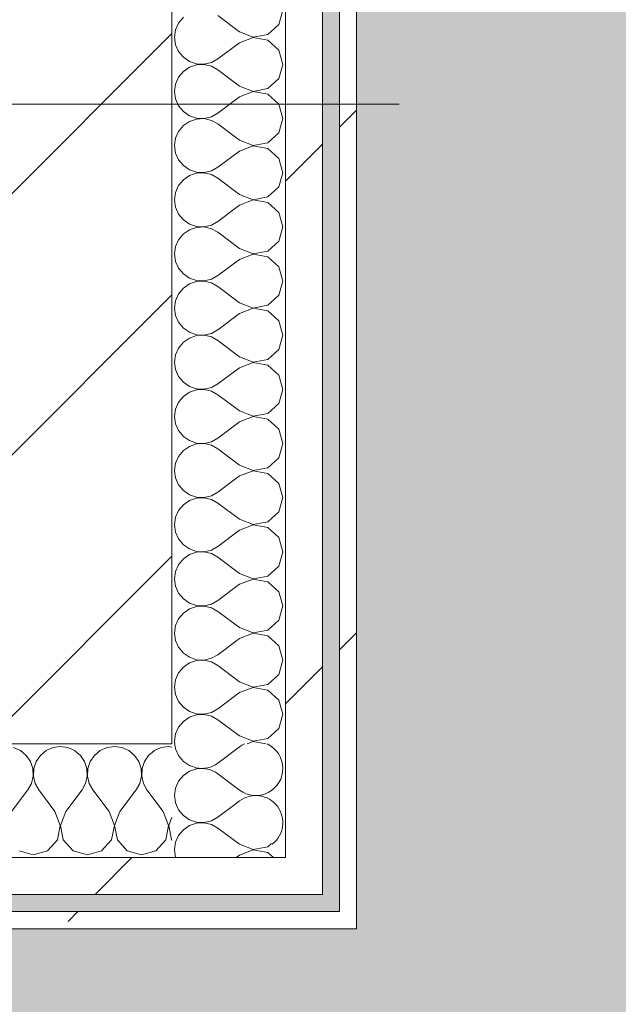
# Model space of a CAD drawing. Header units: millimetres. Extents: x -40968 to 13979, y -19284 to 4746.
# Tile 122 of 256: x -1671 to -1461, y -12531 to -12184. Entities that reach past the tile are written whole.
import ezdxf

# ---------------------------------------------------------------- set-up
doc = ezdxf.new("R2010")
doc.units = ezdxf.units.MM
doc.header["$MEASUREMENT"] = 0
doc.linetypes.add('Wipeout_Contour', pattern=[1000, 0, -1000])
for name, color, linetype in [('10_ESTR_Pilars', 7, 'Continuous'), ('Nuevo_08_E_Envans secs', 7, 'Continuous'), ('Nuevo_14_PAV_Soft Light Grey 0554', 7, 'Continuous')]:
    doc.layers.add(name, color=color, linetype=linetype)
for name, color, linetype, lineweight in [('10_ESTR_Pilars_Pluma_Nº__20', 1, 'Continuous', 5), ('10_ESTR_Pilars_Pluma_Nº__28', 7, 'Continuous', 20), ('10_ESTR_Pilars_Pluma_Nº__42', 8, 'Continuous', 25), ('Nuevo_08_E_Envans secs_Pluma_Nº__1', 7, 'Continuous', 5)]:
    doc.layers.add(name, color=color, linetype=linetype, lineweight=lineweight)
for name, color, linetype, lineweight, true_color in [('Nuevo_08_E_Envans secs_Pluma_Nº__102', 7, 'Continuous', 5, 0xcccccc), ('Nuevo_08_E_Envans secs_Pluma_Nº__171', 171, 'Continuous', 13, 0xaaaaff), ('Nuevo_08_E_Envans secs_Pluma_Nº__177', 7, 'Continuous', 15, 0xf7e046), ('Nuevo_14_PAV_Soft Light Grey 0554_Pluma_Nº__245', 7, 'Continuous', 13, 0xe8e8e8)]:
    doc.layers.add(name, color=color, linetype=linetype, lineweight=lineweight, true_color=true_color)
pattern_1 = [(45, (0, 0), (-183.848, 183.848), [195, -65]), (45, (7e-14, 183.85), (-183.848, 183.848), [195, -65])]

# ---------------------------------------------------------------- blocks, each defined once
blk = doc.blocks.new('Forjado_1_1', base_point=(-23046.79, -1194.06))
at = {"layer": 'Nuevo_14_PAV_Soft Light Grey 0554_Pluma_Nº__245', "linetype": 'Continuous', "lineweight": 0, "true_color": 0xe8e8e8}
h = blk.add_hatch(color=254, dxfattribs=at)
h.paths.add_polyline_path([(-23046.79, -1194.06), (-1631.11, -1193.63), (-1631.11, -6938.97), (-1556.11, -6938.97), (-1556.11, -7503.98), (-1616.26, -7503.98), (-1616.05, -11935.98), (-1564.89, -11935.98), (-1564.89, -12491.98), (-2024.11, -12491.98), (-2024.11, -12338.98), (-6997.39, -12338.98), (-6997.39, -12391.98), (-3637.68, -12391.98), (-3638.94, -13690.72), (-3644.87, -17130.96), (428.17, -17130.98), (428.89, -16788.98), (778.89, -16788.98), (778.35, -17142.97), (2622.91, -17145.82), (2623.01, -17079.79), (3389.91, -17080.98), (3389.61, -17276.98), (5489.84, -17280.21), (5489.84, -17141.49), (5763.89, -17141.49), (5763.89, -16738.98), (6378.89, -16738.98), (6378.89, -12488.98), (5778.89, -12488.98), (5779.74, -11938.87), (6782.11, -11938.85), (6782.11, -9207.42), (6082.11, -9207.42), (6016.11, -7504.98), (6016.11, -9073.42), (2073.42, -9073.42), (2073.42, -5267.32), (5998.89, -5267.32), (5998.89, -1708.98), (5884.89, -967.98), (7332.11, -967.98), (7332.11, 1999.55), (-28277.4, 1999.55), (-23028.39, 1969.01)])
h.paths.add_polyline_path([(492.89, -5267.32), (1951.42, -5267.32), (1951.42, -9073.42), (492.89, -9073.42)], flags=0)
at = {"layer": 'Nuevo_14_PAV_Soft Light Grey 0554_Pluma_Nº__245', "color": 254, "linetype": 'Continuous', "lineweight": 13, "true_color": 0xe8e8e8, "flags": 128}
blk.add_lwpolyline([(428.17, -17130.98), (-3644.87, -17130.96), (-3638.94, -13690.72), (-3637.68, -12391.98), (-6997.39, -12391.98), (-6997.39, -12338.98), (-2024.11, -12338.98), (-2024.11, -12491.98), (-1564.89, -12491.98), (-1564.89, -11935.98), (-1616.05, -11935.98), (-1616.26, -7503.98), (-1556.11, -7503.98), (-1556.11, -6938.97), (-1631.11, -6938.97), (-1631.11, -1193.63), (-23046.79, -1194.06)], dxfattribs=at)
blk = doc.blocks.new('*X369')
at = {"layer": 'Nuevo_08_E_Envans secs_Pluma_Nº__102', "color": 254, "linetype": 'Continuous', "lineweight": 5, "true_color": 0xcccccc}
for p, q in [((-1616.65, -12440.23), (-1616.58, -12440.7)), ((-1616.58, -12440.7), (-1615.52, -12443.1)), ((-1615.52, -12443.1), (-1613.84, -12445.13)), ((-1613.84, -12445.13), (-1611.68, -12446.61)), ((-1611.68, -12448.62), (-1613.84, -12450.11)), ((-1611.68, -12446.61), (-1609.53, -12447.34)), ((-1609.19, -12447.78), (-1611.68, -12448.62)), ((-1609.09, -12447.78), (-1609.19, -12447.78)), ((-1615.52, -12452.14), (-1616.58, -12454.54)), ((-1613.84, -12450.11), (-1615.52, -12452.14)), ((-1616.58, -12454.54), (-1616.94, -12457.14)), ((-1616.94, -12457.14), (-1616.58, -12459.75)), ((-1616.58, -12459.75), (-1615.52, -12462.15)), ((-1615.52, -12462.15), (-1613.84, -12464.17)), ((-1596.22, -12460.65), (-1601.7, -12464.76)), ((-1613.84, -12464.17), (-1611.68, -12465.66)), ((-1611.68, -12465.66), (-1609.19, -12466.5)), ((-1606.56, -12466.63), (-1604, -12466.03)), ((-1604, -12466.03), (-1601.7, -12464.76)), ((-1613.84, -12469.16), (-1615.52, -12471.18)), ((-1611.68, -12467.67), (-1613.84, -12469.16)), ((-1609.19, -12466.83), (-1611.68, -12467.67)), ((-1609.19, -12466.5), (-1606.56, -12466.63)), ((-1606.56, -12466.71), (-1609.19, -12466.83)), ((-1604, -12467.3), (-1606.56, -12466.71)), ((-1601.7, -12468.57), (-1604, -12467.3)), ((-1594.08, -12474.29), (-1601.7, -12468.57)), ((-1615.52, -12471.18), (-1616.58, -12473.59)), ((-1616.58, -12473.59), (-1616.94, -12476.19)), ((-1616.94, -12476.19), (-1616.58, -12478.79)), ((-1594.08, -12474.29), (-1589.23, -12476.15)), ((-1589.23, -12476.23), (-1594.08, -12478.1)), ((-1589.23, -12476.15), (-1584.11, -12475.19)), ((-1584.11, -12477.2), (-1589.23, -12476.23)), ((-1584.11, -12475.19), (-1582.84, -12474.03)), ((-1616.58, -12478.79), (-1616.5, -12478.98)), ((-1594.08, -12478.1), (-1595.26, -12478.98)), ((-1582.16, -12478.98), (-1584.11, -12477.2))]:
    blk.add_line(p, q, dxfattribs=at)
blk = doc.blocks.new('*X371')
at = {"layer": 'Nuevo_08_E_Envans secs_Pluma_Nº__102', "color": 254, "linetype": 'Continuous', "lineweight": 5, "true_color": 0xcccccc}
for p, q in [((-1594.08, -12440), (-1601.7, -12445.71)), ((-1594.08, -12455.24), (-1601.7, -12449.52)), ((-1594.08, -12459.05), (-1596.22, -12460.65))]:
    blk.add_line(p, q, dxfattribs=at)
for centre, start, end in [((-1607.42, -12438.1), 185.3062, 192.4806), ((-1588.37, -12447.62), 233.1301, 65.165), ((-1588.37, -12447.62), 114.835, 126.8699), ((-1607.42, -12438.1), 257.5194, 306.8699), ((-1607.42, -12457.14), 53.1301, 100.1798), ((-1588.37, -12466.67), 307.1776, 126.8699)]:
    blk.add_arc(centre, 9.52, start, end, dxfattribs=at)
blk = doc.blocks.new('*X372')
at = {"layer": 'Nuevo_08_E_Envans secs_Pluma_Nº__102', "color": 254, "linetype": 'Continuous', "lineweight": 5, "true_color": 0xcccccc}
for p, q in [((-1580.27, -12185.96), (-1578.85, -12180.95)), ((-1615.52, -12185.47), (-1616.58, -12187.87)), ((-1613.84, -12183.45), (-1615.52, -12185.47)), ((-1594.08, -12188.57), (-1601.7, -12182.86)), ((-1616.58, -12187.87), (-1616.94, -12190.48)), ((-1594.08, -12188.57), (-1589.23, -12190.44)), ((-1584.11, -12189.47), (-1580.27, -12185.96)), ((-1616.94, -12190.48), (-1616.58, -12193.08)), ((-1594.08, -12192.38), (-1601.7, -12198.1)), ((-1589.23, -12190.51), (-1594.08, -12192.38)), ((-1589.23, -12190.44), (-1584.11, -12189.47)), ((-1584.11, -12191.48), (-1589.23, -12190.51)), ((-1580.27, -12194.99), (-1584.11, -12191.48)), ((-1616.58, -12193.08), (-1615.52, -12195.48)), ((-1615.52, -12195.48), (-1613.84, -12197.51)), ((-1578.85, -12200), (-1580.27, -12194.99)), ((-1613.84, -12197.51), (-1611.68, -12198.99)), ((-1611.68, -12198.99), (-1609.19, -12199.83)), ((-1606.56, -12199.96), (-1604, -12199.37)), ((-1604, -12199.37), (-1601.7, -12198.1)), ((-1613.84, -12202.49), (-1615.52, -12204.52)), ((-1611.68, -12201.01), (-1613.84, -12202.49)), ((-1609.19, -12200.17), (-1611.68, -12201.01)), ((-1609.19, -12199.83), (-1606.56, -12199.96)), ((-1606.56, -12200.04), (-1609.19, -12200.17)), ((-1604, -12200.63), (-1606.56, -12200.04)), ((-1601.7, -12201.9), (-1604, -12200.63)), ((-1594.08, -12207.62), (-1601.7, -12201.9)), ((-1580.27, -12205.01), (-1578.85, -12200)), ((-1615.52, -12204.52), (-1616.58, -12206.92)), ((-1584.11, -12208.52), (-1580.27, -12205.01)), ((-1616.58, -12206.92), (-1616.94, -12209.52)), ((-1616.94, -12209.52), (-1616.58, -12212.13)), ((-1594.08, -12207.62), (-1589.23, -12209.49)), ((-1589.23, -12209.56), (-1594.08, -12211.43)), ((-1589.23, -12209.49), (-1584.11, -12208.52)), ((-1584.11, -12210.53), (-1589.23, -12209.56)), ((-1616.58, -12212.13), (-1615.52, -12214.53)), ((-1594.08, -12211.43), (-1601.7, -12217.14)), ((-1580.27, -12214.04), (-1584.11, -12210.53)), ((-1615.52, -12214.53), (-1613.84, -12216.55)), ((-1613.84, -12216.55), (-1611.68, -12218.04)), ((-1578.85, -12219.05), (-1580.27, -12214.04)), ((-1611.68, -12220.05), (-1613.84, -12221.54)), ((-1611.68, -12218.04), (-1609.19, -12218.88)), ((-1609.19, -12219.21), (-1611.68, -12220.05)), ((-1609.19, -12218.88), (-1606.56, -12219.01)), ((-1606.56, -12219.09), (-1609.19, -12219.21)), ((-1606.56, -12219.01), (-1604, -12218.41)), ((-1604, -12219.68), (-1606.56, -12219.09)), ((-1604, -12218.41), (-1601.7, -12217.14)), ((-1601.7, -12220.95), (-1604, -12219.68)), ((-1580.27, -12224.05), (-1578.85, -12219.05)), ((-1615.52, -12223.56), (-1616.58, -12225.97)), ((-1613.84, -12221.54), (-1615.52, -12223.56)), ((-1594.08, -12226.67), (-1601.7, -12220.95)), ((-1616.58, -12225.97), (-1616.94, -12228.57)), ((-1594.08, -12226.67), (-1589.23, -12228.53)), ((-1584.11, -12227.57), (-1580.27, -12224.05)), ((-1616.94, -12228.57), (-1616.58, -12231.17)), ((-1594.08, -12230.48), (-1601.7, -12236.19)), ((-1589.23, -12228.61), (-1594.08, -12230.48)), ((-1589.23, -12228.53), (-1584.11, -12227.57)), ((-1584.11, -12229.58), (-1589.23, -12228.61)), ((-1580.27, -12233.09), (-1584.11, -12229.58)), ((-1616.58, -12231.17), (-1615.52, -12233.58)), ((-1615.52, -12233.58), (-1613.84, -12235.6)), ((-1578.85, -12238.1), (-1580.27, -12233.09)), ((-1613.84, -12235.6), (-1611.68, -12237.09)), ((-1611.68, -12237.09), (-1609.19, -12237.93)), ((-1606.56, -12238.06), (-1604, -12237.46)), ((-1604, -12237.46), (-1601.7, -12236.19)), ((-1613.84, -12240.59), (-1615.52, -12242.61)), ((-1611.68, -12239.1), (-1613.84, -12240.59)), ((-1609.19, -12238.26), (-1611.68, -12239.1)), ((-1609.19, -12237.93), (-1606.56, -12238.06)), ((-1606.56, -12238.13), (-1609.19, -12238.26)), ((-1604, -12238.73), (-1606.56, -12238.13)), ((-1601.7, -12240), (-1604, -12238.73)), ((-1594.08, -12245.71), (-1601.7, -12240)), ((-1580.27, -12243.1), (-1578.85, -12238.1)), ((-1615.52, -12242.61), (-1616.58, -12245.02)), ((-1584.11, -12246.61), (-1580.27, -12243.1)), ((-1616.58, -12245.02), (-1616.94, -12247.62)), ((-1616.94, -12247.62), (-1616.58, -12250.22)), ((-1594.08, -12245.71), (-1589.23, -12247.58)), ((-1589.23, -12247.66), (-1594.08, -12249.52)), ((-1589.23, -12247.58), (-1584.11, -12246.61)), ((-1584.11, -12248.62), (-1589.23, -12247.66)), ((-1616.58, -12250.22), (-1615.52, -12252.63)), ((-1594.08, -12249.52), (-1601.7, -12255.24)), ((-1580.27, -12252.14), (-1584.11, -12248.62)), ((-1615.52, -12252.63), (-1613.84, -12254.65)), ((-1613.84, -12254.65), (-1611.68, -12256.14)), ((-1578.85, -12257.14), (-1580.27, -12252.14)), ((-1611.68, -12258.15), (-1613.84, -12259.64)), ((-1611.68, -12256.14), (-1609.19, -12256.98)), ((-1609.19, -12257.31), (-1611.68, -12258.15)), ((-1609.19, -12256.98), (-1606.56, -12257.1)), ((-1606.56, -12257.18), (-1609.19, -12257.31)), ((-1606.56, -12257.1), (-1604, -12256.51)), ((-1604, -12257.78), (-1606.56, -12257.18)), ((-1604, -12256.51), (-1601.7, -12255.24)), ((-1601.7, -12259.05), (-1604, -12257.78)), ((-1580.27, -12262.15), (-1578.85, -12257.14)), ((-1615.52, -12261.66), (-1616.58, -12264.06)), ((-1613.84, -12259.64), (-1615.52, -12261.66)), ((-1594.08, -12264.76), (-1601.7, -12259.05)), ((-1616.58, -12264.06), (-1616.94, -12266.67)), ((-1594.08, -12264.76), (-1589.23, -12266.63)), ((-1584.11, -12265.66), (-1580.27, -12262.15)), ((-1616.94, -12266.67), (-1616.58, -12269.27)), ((-1594.08, -12268.57), (-1601.7, -12274.29)), ((-1589.23, -12266.71), (-1594.08, -12268.57)), ((-1589.23, -12266.63), (-1584.11, -12265.66)), ((-1584.11, -12267.67), (-1589.23, -12266.71)), ((-1580.27, -12271.18), (-1584.11, -12267.67)), ((-1616.58, -12269.27), (-1615.52, -12271.67)), ((-1615.52, -12271.67), (-1613.84, -12273.7)), ((-1578.85, -12276.19), (-1580.27, -12271.18)), ((-1613.84, -12273.7), (-1611.68, -12275.19)), ((-1611.68, -12275.19), (-1609.19, -12276.02)), ((-1606.56, -12276.15), (-1604, -12275.56)), ((-1604, -12275.56), (-1601.7, -12274.29)), ((-1613.84, -12278.68), (-1615.52, -12280.71)), ((-1611.68, -12277.2), (-1613.84, -12278.68)), ((-1609.19, -12276.36), (-1611.68, -12277.2)), ((-1609.19, -12276.02), (-1606.56, -12276.15)), ((-1606.56, -12276.23), (-1609.19, -12276.36)), ((-1604, -12276.82), (-1606.56, -12276.23)), ((-1601.7, -12278.1), (-1604, -12276.82)), ((-1594.08, -12283.81), (-1601.7, -12278.1)), ((-1580.27, -12281.2), (-1578.85, -12276.19)), ((-1615.52, -12280.71), (-1616.58, -12283.11)), ((-1584.11, -12284.71), (-1580.27, -12281.2)), ((-1616.58, -12283.11), (-1616.94, -12285.71)), ((-1616.94, -12285.71), (-1616.58, -12288.32)), ((-1594.08, -12283.81), (-1589.23, -12285.68)), ((-1589.23, -12285.75), (-1594.08, -12287.62)), ((-1589.23, -12285.68), (-1584.11, -12284.71)), ((-1584.11, -12286.72), (-1589.23, -12285.75)), ((-1616.58, -12288.32), (-1615.52, -12290.72)), ((-1594.08, -12287.62), (-1601.7, -12293.33)), ((-1580.27, -12290.23), (-1584.11, -12286.72)), ((-1615.52, -12290.72), (-1613.84, -12292.74)), ((-1613.84, -12292.74), (-1611.68, -12294.23)), ((-1578.85, -12295.24), (-1580.27, -12290.23)), ((-1611.68, -12296.24), (-1613.84, -12297.73)), ((-1611.68, -12294.23), (-1609.19, -12295.07)), ((-1609.19, -12295.4), (-1611.68, -12296.24)), ((-1609.19, -12295.07), (-1606.56, -12295.2)), ((-1606.56, -12295.28), (-1609.19, -12295.4)), ((-1606.56, -12295.2), (-1604, -12294.6)), ((-1604, -12295.87), (-1606.56, -12295.28)), ((-1604, -12294.6), (-1601.7, -12293.33)), ((-1601.7, -12297.14), (-1604, -12295.87)), ((-1580.27, -12300.25), (-1578.85, -12295.24)), ((-1615.52, -12299.75), (-1616.58, -12302.16)), ((-1613.84, -12297.73), (-1615.52, -12299.75)), ((-1594.08, -12302.86), (-1601.7, -12297.14)), ((-1616.58, -12302.16), (-1616.94, -12304.76)), ((-1594.08, -12302.86), (-1589.23, -12304.72)), ((-1584.11, -12303.76), (-1580.27, -12300.25)), ((-1616.94, -12304.76), (-1616.58, -12307.36)), ((-1594.08, -12306.67), (-1601.7, -12312.38)), ((-1589.23, -12304.8), (-1594.08, -12306.67)), ((-1589.23, -12304.72), (-1584.11, -12303.76)), ((-1584.11, -12305.77), (-1589.23, -12304.8)), ((-1580.27, -12309.28), (-1584.11, -12305.77)), ((-1616.58, -12307.36), (-1615.52, -12309.77)), ((-1615.52, -12309.77), (-1613.84, -12311.79)), ((-1578.85, -12314.29), (-1580.27, -12309.28)), ((-1613.84, -12311.79), (-1611.68, -12313.28)), ((-1611.68, -12313.28), (-1609.19, -12314.12)), ((-1606.56, -12314.25), (-1604, -12313.65)), ((-1604, -12313.65), (-1601.7, -12312.38)), ((-1613.84, -12316.78), (-1615.52, -12318.8)), ((-1611.68, -12315.29), (-1613.84, -12316.78)), ((-1609.19, -12314.45), (-1611.68, -12315.29)), ((-1609.19, -12314.12), (-1606.56, -12314.25)), ((-1606.56, -12314.32), (-1609.19, -12314.45)), ((-1604, -12314.92), (-1606.56, -12314.32)), ((-1601.7, -12316.19), (-1604, -12314.92)), ((-1594.08, -12321.9), (-1601.7, -12316.19)), ((-1580.27, -12319.29), (-1578.85, -12314.29)), ((-1615.52, -12318.8), (-1616.58, -12321.21)), ((-1584.11, -12322.8), (-1580.27, -12319.29)), ((-1616.58, -12321.21), (-1616.94, -12323.81)), ((-1616.94, -12323.81), (-1616.58, -12326.41)), ((-1594.08, -12321.9), (-1589.23, -12323.77)), ((-1589.23, -12323.85), (-1594.08, -12325.71)), ((-1589.23, -12323.77), (-1584.11, -12322.8)), ((-1584.11, -12324.81), (-1589.23, -12323.85)), ((-1616.58, -12326.41), (-1615.52, -12328.82)), ((-1594.08, -12325.71), (-1601.7, -12331.43)), ((-1580.27, -12328.33), (-1584.11, -12324.81)), ((-1615.52, -12328.82), (-1613.84, -12330.84)), ((-1613.84, -12330.84), (-1611.68, -12332.33)), ((-1578.85, -12333.33), (-1580.27, -12328.33)), ((-1611.68, -12334.34), (-1613.84, -12335.83)), ((-1611.68, -12332.33), (-1609.19, -12333.17)), ((-1609.19, -12333.5), (-1611.68, -12334.34)), ((-1609.19, -12333.17), (-1606.56, -12333.29)), ((-1606.56, -12333.37), (-1609.19, -12333.5)), ((-1606.56, -12333.29), (-1604, -12332.7)), ((-1604, -12333.97), (-1606.56, -12333.37)), ((-1604, -12332.7), (-1601.7, -12331.43)), ((-1601.7, -12335.24), (-1604, -12333.97)), ((-1580.27, -12338.34), (-1578.85, -12333.33)), ((-1615.52, -12337.85), (-1616.58, -12340.25)), ((-1613.84, -12335.83), (-1615.52, -12337.85)), ((-1594.08, -12340.95), (-1601.7, -12335.24)), ((-1616.58, -12340.25), (-1616.94, -12342.86)), ((-1594.08, -12340.95), (-1589.23, -12342.82)), ((-1584.11, -12341.85), (-1580.27, -12338.34)), ((-1616.94, -12342.86), (-1616.58, -12345.46)), ((-1594.08, -12344.76), (-1601.7, -12350.48)), ((-1589.23, -12342.9), (-1594.08, -12344.76)), ((-1589.23, -12342.82), (-1584.11, -12341.85)), ((-1584.11, -12343.86), (-1589.23, -12342.9)), ((-1580.27, -12347.37), (-1584.11, -12343.86)), ((-1616.58, -12345.46), (-1615.52, -12347.86)), ((-1615.52, -12347.86), (-1613.84, -12349.89)), ((-1578.85, -12352.38), (-1580.27, -12347.37)), ((-1613.84, -12349.89), (-1611.68, -12351.38)), ((-1611.68, -12351.38), (-1609.19, -12352.22)), ((-1606.56, -12352.34), (-1604, -12351.75)), ((-1604, -12351.75), (-1601.7, -12350.48)), ((-1613.84, -12354.87), (-1615.52, -12356.9)), ((-1611.68, -12353.39), (-1613.84, -12354.87)), ((-1609.19, -12352.55), (-1611.68, -12353.39)), ((-1609.19, -12352.22), (-1606.56, -12352.34)), ((-1606.56, -12352.42), (-1609.19, -12352.55)), ((-1604, -12353.01), (-1606.56, -12352.42)), ((-1601.7, -12354.29), (-1604, -12353.01)), ((-1594.08, -12360), (-1601.7, -12354.29)), ((-1580.27, -12357.39), (-1578.85, -12352.38)), ((-1615.52, -12356.9), (-1616.58, -12359.3)), ((-1584.11, -12360.9), (-1580.27, -12357.39)), ((-1616.58, -12359.3), (-1616.94, -12361.9)), ((-1616.94, -12361.9), (-1616.58, -12364.51)), ((-1594.08, -12360), (-1589.23, -12361.87)), ((-1589.23, -12361.94), (-1594.08, -12363.81)), ((-1589.23, -12361.87), (-1584.11, -12360.9)), ((-1584.11, -12362.91), (-1589.23, -12361.94)), ((-1616.58, -12364.51), (-1615.52, -12366.91)), ((-1594.08, -12363.81), (-1601.7, -12369.52)), ((-1580.27, -12366.42), (-1584.11, -12362.91)), ((-1615.52, -12366.91), (-1613.84, -12368.94)), ((-1613.84, -12368.94), (-1611.68, -12370.42)), ((-1578.85, -12371.43), (-1580.27, -12366.42)), ((-1611.68, -12372.43), (-1613.84, -12373.92)), ((-1611.68, -12370.42), (-1609.19, -12371.26)), ((-1609.19, -12371.59), (-1611.68, -12372.43)), ((-1609.19, -12371.26), (-1606.56, -12371.39)), ((-1606.56, -12371.47), (-1609.19, -12371.59)), ((-1606.56, -12371.39), (-1604, -12370.8)), ((-1604, -12372.06), (-1606.56, -12371.47)), ((-1604, -12370.8), (-1601.7, -12369.52)), ((-1601.7, -12373.33), (-1604, -12372.06)), ((-1580.27, -12376.44), (-1578.85, -12371.43)), ((-1615.52, -12375.95), (-1616.58, -12378.35)), ((-1613.84, -12373.92), (-1615.52, -12375.95)), ((-1594.08, -12379.05), (-1601.7, -12373.33)), ((-1616.58, -12378.35), (-1616.94, -12380.95)), ((-1594.08, -12379.05), (-1589.23, -12380.91)), ((-1584.11, -12379.95), (-1580.27, -12376.44)), ((-1616.94, -12380.95), (-1616.58, -12383.55)), ((-1594.08, -12382.86), (-1601.7, -12388.57)), ((-1589.23, -12380.99), (-1594.08, -12382.86)), ((-1589.23, -12380.91), (-1584.11, -12379.95)), ((-1584.11, -12381.96), (-1589.23, -12380.99)), ((-1580.27, -12385.47), (-1584.11, -12381.96)), ((-1616.58, -12383.55), (-1615.52, -12385.96)), ((-1615.52, -12385.96), (-1613.84, -12387.98)), ((-1578.85, -12390.48), (-1580.27, -12385.47)), ((-1613.84, -12387.98), (-1611.68, -12389.47)), ((-1611.68, -12389.47), (-1609.19, -12390.31)), ((-1606.56, -12390.44), (-1604, -12389.84)), ((-1604, -12389.84), (-1601.7, -12388.57)), ((-1613.84, -12392.97), (-1615.52, -12394.99)), ((-1611.68, -12391.48), (-1613.84, -12392.97)), ((-1609.19, -12390.64), (-1611.68, -12391.48)), ((-1609.19, -12390.31), (-1606.56, -12390.44)), ((-1606.56, -12390.51), (-1609.19, -12390.64)), ((-1604, -12391.11), (-1606.56, -12390.51)), ((-1601.7, -12392.38), (-1604, -12391.11)), ((-1594.08, -12398.1), (-1601.7, -12392.38)), ((-1580.27, -12395.48), (-1578.85, -12390.48)), ((-1615.52, -12394.99), (-1616.58, -12397.4)), ((-1584.11, -12398.99), (-1580.27, -12395.48)), ((-1616.58, -12397.4), (-1616.94, -12400)), ((-1616.94, -12400), (-1616.58, -12402.6)), ((-1594.08, -12398.1), (-1589.23, -12399.96)), ((-1589.23, -12400.04), (-1594.08, -12401.9)), ((-1589.23, -12399.96), (-1584.11, -12398.99)), ((-1584.11, -12401.01), (-1589.23, -12400.04)), ((-1616.58, -12402.6), (-1615.52, -12405.01)), ((-1594.08, -12401.9), (-1601.7, -12407.62)), ((-1580.27, -12404.52), (-1584.11, -12401.01)), ((-1615.52, -12405.01), (-1613.84, -12407.03)), ((-1613.84, -12407.03), (-1611.68, -12408.52)), ((-1578.85, -12409.52), (-1580.27, -12404.52)), ((-1611.68, -12410.53), (-1613.84, -12412.02)), ((-1611.68, -12408.52), (-1609.19, -12409.36)), ((-1609.19, -12409.69), (-1611.68, -12410.53)), ((-1609.19, -12409.36), (-1606.56, -12409.49)), ((-1606.56, -12409.56), (-1609.19, -12409.69)), ((-1606.56, -12409.49), (-1604, -12408.89)), ((-1604, -12410.16), (-1606.56, -12409.56)), ((-1604, -12408.89), (-1601.7, -12407.62)), ((-1601.7, -12411.43), (-1604, -12410.16)), ((-1580.27, -12414.53), (-1578.85, -12409.52)), ((-1615.52, -12414.04), (-1616.58, -12416.45)), ((-1613.84, -12412.02), (-1615.52, -12414.04)), ((-1594.08, -12417.14), (-1601.7, -12411.43)), ((-1616.58, -12416.45), (-1616.94, -12419.05)), ((-1594.08, -12417.14), (-1589.23, -12419.01)), ((-1584.11, -12418.04), (-1580.27, -12414.53)), ((-1616.94, -12419.05), (-1616.58, -12421.65)), ((-1594.08, -12420.95), (-1601.7, -12426.67)), ((-1589.23, -12419.09), (-1594.08, -12420.95)), ((-1589.23, -12419.01), (-1584.11, -12418.04)), ((-1584.11, -12420.05), (-1589.23, -12419.09)), ((-1580.27, -12423.56), (-1584.11, -12420.05)), ((-1616.58, -12421.65), (-1615.52, -12424.05)), ((-1615.52, -12424.05), (-1613.84, -12426.08)), ((-1578.85, -12428.57), (-1580.27, -12423.56)), ((-1613.84, -12426.08), (-1611.68, -12427.57)), ((-1611.68, -12427.57), (-1609.19, -12428.41)), ((-1606.56, -12428.53), (-1604, -12427.94)), ((-1604, -12427.94), (-1601.7, -12426.67)), ((-1613.84, -12431.06), (-1615.52, -12433.09)), ((-1611.68, -12429.58), (-1613.84, -12431.06)), ((-1609.19, -12428.74), (-1611.68, -12429.58)), ((-1609.19, -12428.41), (-1606.56, -12428.53)), ((-1606.56, -12428.61), (-1609.19, -12428.74)), ((-1604, -12429.2), (-1606.56, -12428.61)), ((-1601.7, -12430.48), (-1604, -12429.2)), ((-1594.08, -12436.19), (-1601.7, -12430.48)), ((-1580.27, -12433.58), (-1578.85, -12428.57)), ((-1615.52, -12433.09), (-1616.58, -12435.49)), ((-1584.11, -12437.09), (-1580.27, -12433.58)), ((-1616.58, -12435.49), (-1616.94, -12438.1)), ((-1616.94, -12438.1), (-1616.82, -12438.98)), ((-1594.08, -12436.19), (-1589.23, -12438.06)), ((-1589.23, -12438.13), (-1591.42, -12438.98)), ((-1589.23, -12438.06), (-1584.11, -12437.09)), ((-1584.77, -12438.98), (-1589.23, -12438.13))]:
    blk.add_line(p, q, dxfattribs=at)
blk = doc.blocks.new('Muro_124_1', base_point=(-1552.89, -12503.98))
at = {"layer": 'Nuevo_08_E_Envans secs', "color": 7, "lineweight": 20}
blk.add_blockref('*X369', (0, 0), dxfattribs=at)
at = {"color": 254, "linetype": 'Wipeout_Contour', "lineweight": 0, "ltscale": 37759.620685}
blk.add_wipeout([(-1577.89, -12491.98), (-1564.89, -12491.98), (-1577.89, -12478.98)], dxfattribs=at).dxf.layer = 'Nuevo_08_E_Envans secs'
at = {"color": 254, "linetype": 'Wipeout_Contour', "lineweight": 0, "ltscale": 37796.069009}
blk.add_wipeout([(-1558.89, -12503.98), (-1552.89, -12503.98), (-1558.89, -12497.98)], dxfattribs=at).dxf.layer = 'Nuevo_08_E_Envans secs'
at = {"layer": 'Nuevo_08_E_Envans secs_Pluma_Nº__171', "linetype": 'Continuous', "lineweight": 13, "true_color": 0xaaaaff}
h = blk.add_hatch(dxfattribs=at)
h.set_pattern_fill('Panellat_HPL_0001', color=161, style=0, pattern_type=2)
h.set_pattern_definition(pattern_1)
h.paths.add_polyline_path([(-1558.89, -12503.98), (-1552.89, -12503.98), (-1558.89, -12497.98)])
at = {"layer": 'Nuevo_08_E_Envans secs_Pluma_Nº__177', "linetype": 'Continuous', "lineweight": 15, "true_color": 0xf7e046}
h = blk.add_hatch(dxfattribs=at)
h.set_pattern_fill('Panellat_HPL_0001', color=53, style=0, pattern_type=2)
h.set_pattern_definition(pattern_1)
h.paths.add_polyline_path([(-1577.89, -12491.98), (-1564.89, -12491.98), (-1577.89, -12478.98)])
at = {"color": 254, "linetype": 'Wipeout_Contour', "lineweight": 0, "ltscale": 37744.231797}
blk.add_wipeout([(-1577.89, -12478.98), (-1564.89, -12491.98), (-1564.89, -12478.98)], dxfattribs=at).dxf.layer = 'Nuevo_08_E_Envans secs'
at = {"color": 254, "linetype": 'Wipeout_Contour', "lineweight": 0, "ltscale": 37788.50506}
blk.add_wipeout([(-1552.89, -12497.98), (-1558.89, -12497.98), (-1552.89, -12503.98)], dxfattribs=at).dxf.layer = 'Nuevo_08_E_Envans secs'
at = {"layer": 'Nuevo_08_E_Envans secs_Pluma_Nº__171', "linetype": 'Continuous', "lineweight": 13, "true_color": 0xaaaaff}
h = blk.add_hatch(dxfattribs=at)
h.set_pattern_fill('Panellat_HPL_0001', color=161, style=0, pattern_type=2)
h.set_pattern_definition(pattern_1)
h.paths.add_polyline_path([(-1552.89, -12497.98), (-1558.89, -12497.98), (-1552.89, -12503.98)])
at = {"layer": 'Nuevo_08_E_Envans secs_Pluma_Nº__177', "linetype": 'Continuous', "lineweight": 15, "true_color": 0xf7e046}
h = blk.add_hatch(dxfattribs=at)
h.set_pattern_fill('Panellat_HPL_0001', color=53, style=0, pattern_type=2)
h.set_pattern_definition(pattern_1)
h.paths.add_polyline_path([(-1577.89, -12478.98), (-1564.89, -12491.98), (-1564.89, -12478.98)])
at = {"layer": 'Nuevo_08_E_Envans secs_Pluma_Nº__1', "color": 7, "linetype": 'Continuous', "lineweight": 5}
blk.add_line((-1577.89, -12491.98), (-1564.89, -12491.98), dxfattribs=at)
at = {"layer": 'Nuevo_08_E_Envans secs_Pluma_Nº__1', "color": 7, "linetype": 'Continuous', "lineweight": 5, "flags": 128}
blk.add_lwpolyline([(-1552.89, -12503.98), (-1558.89, -12503.98)], dxfattribs=at)
at = {"color": 254, "linetype": 'Wipeout_Contour', "lineweight": 0, "ltscale": 49250.909001}
blk.add_wipeout([(-1552.89, -11929.97), (-1558.89, -11929.97), (-1558.89, -12497.98), (-1552.89, -12497.98)], dxfattribs=at).dxf.layer = 'Nuevo_08_E_Envans secs'
at = {"color": 254, "linetype": 'Wipeout_Contour', "lineweight": 0, "ltscale": 49258.764095}
blk.add_wipeout([(-1577.89, -11948.97), (-1577.89, -12478.98), (-1564.89, -12478.98), (-1564.89, -11948.97)], dxfattribs=at).dxf.layer = 'Nuevo_08_E_Envans secs'
at = {"layer": 'Nuevo_08_E_Envans secs_Pluma_Nº__171', "linetype": 'Continuous', "lineweight": 13, "true_color": 0xaaaaff}
h = blk.add_hatch(dxfattribs=at)
h.set_pattern_fill('Panellat_HPL_0001', color=161, style=0, pattern_type=2)
h.set_pattern_definition(pattern_1)
h.paths.add_polyline_path([(-1552.89, -11929.97), (-1558.89, -11929.97), (-1558.89, -12497.98), (-1552.89, -12497.98)])
at = {"layer": 'Nuevo_08_E_Envans secs_Pluma_Nº__177', "linetype": 'Continuous', "lineweight": 15, "true_color": 0xf7e046}
h = blk.add_hatch(dxfattribs=at)
h.set_pattern_fill('Panellat_HPL_0001', color=53, style=0, pattern_type=2)
h.set_pattern_definition(pattern_1)
h.paths.add_polyline_path([(-1577.89, -11948.97), (-1577.89, -12478.98), (-1564.89, -12478.98), (-1564.89, -11948.97)])
at = {"layer": 'Nuevo_08_E_Envans secs_Pluma_Nº__1', "color": 7, "linetype": 'Continuous', "lineweight": 5}
for p, q in [((-1558.89, -12491.98), (-1558.89, -11935.97)), ((-1564.89, -12478.98), (-1564.89, -11948.97)), ((-1577.89, -12438.98), (-1577.89, -11988.97)), ((-1577.89, -12478.98), (-1577.89, -12438.98)), ((-1617.89, -12478.98), (-1577.89, -12478.98)), ((-1564.89, -12491.98), (-1564.89, -12478.98)), ((-1558.89, -12497.98), (-1558.89, -12491.98)), ((-1564.89, -12497.98), (-1558.89, -12497.98))]:
    blk.add_line(p, q, dxfattribs=at)
at = {"layer": 'Nuevo_08_E_Envans secs_Pluma_Nº__1', "color": 7, "linetype": 'Continuous', "lineweight": 5, "flags": 128}
blk.add_lwpolyline([(-1552.89, -12503.98), (-1552.89, -11923.97)], dxfattribs=at)
at = {"layer": 'Nuevo_08_E_Envans secs', "color": 7, "lineweight": 20}
for name in ['*X372', '*X371']:
    blk.add_blockref(name, (0, 0), dxfattribs=at)
blk = doc.blocks.new('*X380')
at = {"layer": 'Nuevo_08_E_Envans secs_Pluma_Nº__102', "color": 254, "linetype": 'Continuous', "lineweight": 5, "true_color": 0xcccccc}
for p, q in [((-1671.18, -12441.35), (-1673.59, -12440.29)), ((-1669.16, -12443.03), (-1671.18, -12441.35)), ((-1662.15, -12441.35), (-1664.17, -12443.03)), ((-1659.75, -12440.29), (-1662.15, -12441.35)), ((-1657.14, -12439.93), (-1659.75, -12440.29)), ((-1654.54, -12440.29), (-1657.14, -12439.93)), ((-1652.14, -12441.35), (-1654.54, -12440.29)), ((-1650.11, -12443.03), (-1652.14, -12441.35)), ((-1643.1, -12441.35), (-1645.13, -12443.03)), ((-1640.7, -12440.29), (-1643.1, -12441.35)), ((-1638.1, -12439.93), (-1640.7, -12440.29)), ((-1635.49, -12440.29), (-1638.1, -12439.93)), ((-1633.09, -12441.35), (-1635.49, -12440.29)), ((-1631.06, -12443.03), (-1633.09, -12441.35)), ((-1624.05, -12441.35), (-1626.08, -12443.03)), ((-1621.65, -12440.29), (-1624.05, -12441.35)), ((-1619.05, -12439.93), (-1621.65, -12440.29)), ((-1617.89, -12440.09), (-1619.05, -12439.93)), ((-1667.67, -12445.19), (-1669.16, -12443.03)), ((-1666.83, -12447.68), (-1667.67, -12445.19)), ((-1665.66, -12445.19), (-1666.5, -12447.68)), ((-1664.17, -12443.03), (-1665.66, -12445.19)), ((-1648.62, -12445.19), (-1650.11, -12443.03)), ((-1647.78, -12447.68), (-1648.62, -12445.19)), ((-1646.61, -12445.19), (-1647.45, -12447.68)), ((-1645.13, -12443.03), (-1646.61, -12445.19)), ((-1629.58, -12445.19), (-1631.06, -12443.03)), ((-1628.74, -12447.68), (-1629.58, -12445.19)), ((-1627.57, -12445.19), (-1628.41, -12447.68)), ((-1626.08, -12443.03), (-1627.57, -12445.19)), ((-1666.71, -12450.31), (-1666.83, -12447.68)), ((-1666.5, -12447.68), (-1666.63, -12450.31)), ((-1647.66, -12450.31), (-1647.78, -12447.68)), ((-1647.45, -12447.68), (-1647.58, -12450.31)), ((-1628.61, -12450.31), (-1628.74, -12447.68)), ((-1628.41, -12447.68), (-1628.53, -12450.31)), ((-1667.3, -12452.87), (-1666.71, -12450.31)), ((-1666.63, -12450.31), (-1666.03, -12452.87)), ((-1648.25, -12452.87), (-1647.66, -12450.31)), ((-1647.58, -12450.31), (-1646.99, -12452.87)), ((-1629.2, -12452.87), (-1628.61, -12450.31)), ((-1628.53, -12450.31), (-1627.94, -12452.87)), ((-1674.29, -12462.79), (-1668.57, -12455.17)), ((-1668.57, -12455.17), (-1667.3, -12452.87)), ((-1666.03, -12452.87), (-1664.76, -12455.17)), ((-1659.05, -12462.79), (-1664.76, -12455.17)), ((-1655.24, -12462.79), (-1649.52, -12455.17)), ((-1649.52, -12455.17), (-1648.25, -12452.87)), ((-1646.99, -12452.87), (-1645.71, -12455.17)), ((-1640, -12462.79), (-1645.71, -12455.17)), ((-1636.19, -12462.79), (-1630.48, -12455.17)), ((-1630.48, -12455.17), (-1629.2, -12452.87)), ((-1627.94, -12452.87), (-1626.67, -12455.17)), ((-1620.95, -12462.79), (-1626.67, -12455.17)), ((-1657.18, -12467.64), (-1659.05, -12462.79)), ((-1655.24, -12462.79), (-1657.1, -12467.64)), ((-1638.13, -12467.64), (-1640, -12462.79)), ((-1636.19, -12462.79), (-1638.06, -12467.64)), ((-1619.09, -12467.64), (-1620.95, -12462.79)), ((-1617.89, -12464.74), (-1619.01, -12467.64)), ((-1658.15, -12472.76), (-1657.18, -12467.64)), ((-1657.1, -12467.64), (-1656.14, -12472.76)), ((-1639.1, -12472.76), (-1638.13, -12467.64)), ((-1638.06, -12467.64), (-1637.09, -12472.76)), ((-1620.05, -12472.76), (-1619.09, -12467.64)), ((-1619.01, -12467.64), (-1618.04, -12472.76)), ((-1661.66, -12476.6), (-1658.15, -12472.76)), ((-1656.14, -12472.76), (-1652.63, -12476.6)), ((-1642.61, -12476.6), (-1639.1, -12472.76)), ((-1637.09, -12472.76), (-1633.58, -12476.6)), ((-1623.56, -12476.6), (-1620.05, -12472.76)), ((-1618.04, -12472.76), (-1617.89, -12472.92)), ((-1671.67, -12476.6), (-1666.67, -12478.02)), ((-1666.67, -12478.02), (-1661.66, -12476.6)), ((-1652.63, -12476.6), (-1647.62, -12478.02)), ((-1647.62, -12478.02), (-1642.61, -12476.6)), ((-1633.58, -12476.6), (-1628.57, -12478.02)), ((-1628.57, -12478.02), (-1623.56, -12476.6))]:
    blk.add_line(p, q, dxfattribs=at)
blk = doc.blocks.new('Muro_126_1', base_point=(-2036.11, -12503.98))
at = {"color": 254, "linetype": 'Wipeout_Contour', "lineweight": 0, "ltscale": 50462.387691}
blk.add_wipeout([(-1577.89, -12478.98), (-2011.11, -12478.98), (-2011.11, -12491.98), (-1577.89, -12491.98)], dxfattribs=at).dxf.layer = 'Nuevo_08_E_Envans secs'
at = {"color": 254, "linetype": 'Wipeout_Contour', "lineweight": 0, "ltscale": 50525.081917}
blk.add_wipeout([(-1558.89, -12497.98), (-2030.11, -12497.98), (-2030.11, -12503.98), (-1558.89, -12503.98)], dxfattribs=at).dxf.layer = 'Nuevo_08_E_Envans secs'
at = {"layer": 'Nuevo_08_E_Envans secs_Pluma_Nº__171', "linetype": 'Continuous', "lineweight": 13, "true_color": 0xaaaaff}
h = blk.add_hatch(dxfattribs=at)
h.set_pattern_fill('Panellat_HPL_0001', color=161, style=0, pattern_type=2)
h.set_pattern_definition(pattern_1)
h.paths.add_polyline_path([(-1558.89, -12497.98), (-2030.11, -12497.98), (-2030.11, -12503.98), (-1558.89, -12503.98)])
at = {"layer": 'Nuevo_08_E_Envans secs_Pluma_Nº__177', "linetype": 'Continuous', "lineweight": 15, "true_color": 0xf7e046}
h = blk.add_hatch(dxfattribs=at)
h.set_pattern_fill('Panellat_HPL_0001', color=53, style=0, pattern_type=2)
h.set_pattern_definition(pattern_1)
h.paths.add_polyline_path([(-1577.89, -12478.98), (-2011.11, -12478.98), (-2011.11, -12491.98), (-1577.89, -12491.98)])
at = {"layer": 'Nuevo_08_E_Envans secs_Pluma_Nº__1', "color": 7, "linetype": 'Continuous', "lineweight": 5}
for p, q in [((-1971.11, -12478.98), (-1617.89, -12478.98)), ((-1617.89, -12478.98), (-1577.89, -12478.98)), ((-2011.11, -12491.98), (-1577.89, -12491.98)), ((-1577.89, -12491.98), (-1564.89, -12491.98)), ((-2024.11, -12497.98), (-1564.89, -12497.98)), ((-1564.89, -12497.98), (-1558.89, -12497.98))]:
    blk.add_line(p, q, dxfattribs=at)
at = {"layer": 'Nuevo_08_E_Envans secs_Pluma_Nº__1', "color": 7, "linetype": 'Continuous', "lineweight": 5, "flags": 128}
blk.add_lwpolyline([(-2036.11, -12503.98), (-1558.89, -12503.98)], dxfattribs=at)
at = {"layer": 'Nuevo_08_E_Envans secs', "color": 7, "lineweight": 20}
blk.add_blockref('*X380', (0, 0), dxfattribs=at)
blk = doc.blocks.new('Pilar_13_1', base_point=(-1794.5, -12213.98))
at = {"color": 254, "linetype": 'Wipeout_Contour', "lineweight": 0, "ltscale": 49385.503299}
blk.add_wipeout([(-1971.11, -12438.98), (-1617.89, -12438.98), (-1617.89, -11988.98), (-1971.11, -11988.98)], dxfattribs=at).dxf.layer = '10_ESTR_Pilars'
at = {"layer": '10_ESTR_Pilars_Pluma_Nº__42', "linetype": 'Continuous', "lineweight": 25}
h = blk.add_hatch(dxfattribs=at)
h.set_pattern_fill('00_GCT_trama_45º_e1_400__05', color=8, style=0, pattern_type=2)
h.set_pattern_definition([(45, (0, 0), (-45.96194, 45.96194), [])])
h.paths.add_polyline_path([(-1971.11, -12438.98), (-1617.89, -12438.98), (-1617.89, -11988.98), (-1971.11, -11988.98)])
at = {"layer": '10_ESTR_Pilars_Pluma_Nº__20', "color": 1, "linetype": 'Continuous', "lineweight": 5}
blk.add_line((-1714.5, -12213.98), (-1537.89, -12213.98), dxfattribs=at)
at = {"layer": '10_ESTR_Pilars_Pluma_Nº__28', "color": 7, "linetype": 'Continuous', "lineweight": 20, "flags": 128}
blk.add_lwpolyline([(-1971.11, -12438.98), (-1617.89, -12438.98), (-1617.89, -11988.98), (-1971.11, -11988.98)], close=True, dxfattribs=at)

msp = doc.modelspace()

# ---------------------------------------------------------------- block references
at = {"layer": 'Nuevo_14_PAV_Soft Light Grey 0554', "color": 254, "linetype": 'Continuous', "lineweight": 13, "true_color": 0xe8e8e8}
msp.add_blockref('Forjado_1_1', (-23046.79, -1194.06), dxfattribs=at)

# ---------------------------------------------------------------- next in the draw order: block references
at = {"layer": 'Nuevo_08_E_Envans secs', "color": 7, "lineweight": 20}
msp.add_blockref('Muro_124_1', (-1552.89, -12503.98), dxfattribs=at)

# ---------------------------------------------------------------- next in the draw order: block references
msp.add_blockref('Muro_126_1', (-2036.11, -12503.98), dxfattribs=at)

# ---------------------------------------------------------------- next in the draw order: block references
at = {"layer": '10_ESTR_Pilars', "color": 7, "lineweight": 20}
msp.add_blockref('Pilar_13_1', (-1794.5, -12213.98), dxfattribs=at)

doc.saveas('drawing.dxf')
